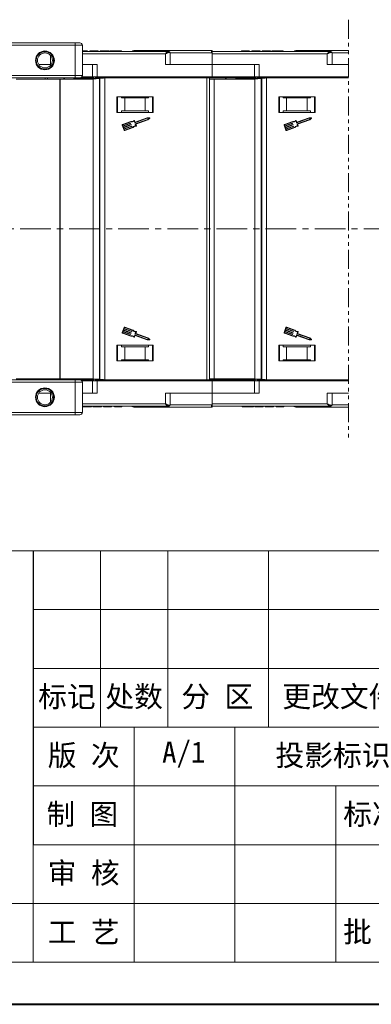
# Model space of a CAD drawing. Header units: millimetres. Extents: x 3152 to 4623, y 378 to 1412.
# Tile 15 of 45: x 3964 to 4110, y 378 to 786. Entities that reach past the tile are written whole.
import ezdxf

# ---------------------------------------------------------------- set-up
doc = ezdxf.new("R2010")
doc.units = ezdxf.units.MM
doc.linetypes.add('CENTERX2', pattern=[20.32, 12.7, -2.54, 2.54, -2.54])
doc.linetypes.add('PHANTOM2', pattern=[31.75, 15.875, -3.175, 3.175, -3.175, 3.175, -3.175])
doc.layers.add('标注线', color=7, linetype='Continuous', lineweight=15)
doc.styles.add('样式 6', font='仿宋_GB2312.ttf')

msp = doc.modelspace()

# ---------------------------------------------------------------- linework, layer by layer
at = {"color": 3, "linetype": 'PHANTOM2', "lineweight": 9, "ltscale": 0.5}
msp.add_line((4100.295, 786.243), (4100.294, 612.361), dxfattribs=at)
at = {"color": 7, "linetype": 'Continuous', "lineweight": 15}
for p, q in [((3987.14, 776.631), (3934.6, 776.631)), ((3934.6, 775.631), (3987.14, 775.631)), ((3987.14, 775.631), (3987.14, 776.631)), ((3987.14, 775.631), (3987.14, 763.131)), ((3990.14, 775.631), (3987.14, 775.631)), ((3990.14, 763.131), (3990.14, 775.631)), ((3976.919, 767.631), (3976.919, 771.482)), ((4025.626, 773.131), (3990.14, 773.131)), ((3990.14, 772.131), (4024.508, 772.131)), ((3990.592, 773.131), (3990.592, 773.331)), ((3992.144, 773.131), (3992.144, 773.331)), ((3992.253, 773.131), (3992.253, 773.331)), ((3993.278, 773.131), (3993.278, 773.331)), ((3994.24, 773.331), (3993.278, 773.331)), ((3994.24, 773.331), (3994.24, 773.131)), ((3996.355, 773.331), (3994.24, 773.331)), ((3996.355, 773.131), (3996.355, 773.331)), ((3996.676, 773.331), (3996.355, 773.331)), ((3996.676, 773.131), (3996.676, 773.331)), ((4001.035, 773.331), (3997.509, 773.331)), ((3997.509, 773.131), (3997.509, 773.331)), ((4001.035, 773.331), (4001.035, 773.131)), ((4001.548, 773.131), (4001.548, 773.331)), ((4003.926, 773.331), (4003.926, 773.131)), ((4006.291, 773.131), (4006.291, 773.331)), ((4024.508, 772.131), (4024.508, 767.631)), ((4026.508, 772.631), (4025.998, 772.631)), ((4026.508, 767.631), (4026.508, 772.631)), ((4043.685, 772.481), (4026.508, 772.481)), ((4043.569, 773.481), (4043.569, 773.481)), ((4043.919, 772.131), (4043.685, 772.481)), ((4092.626, 773.131), (4043.919, 773.131)), ((4043.919, 772.131), (4091.508, 772.131)), ((4043.919, 767.631), (4043.919, 772.131)), ((4056.048, 773.131), (4056.048, 773.331)), ((4057.592, 773.131), (4057.592, 773.331)), ((4059.144, 773.131), (4059.144, 773.331)), ((4059.253, 773.131), (4059.253, 773.331)), ((4061.24, 773.331), (4060.278, 773.331)), ((4060.278, 773.131), (4060.278, 773.331)), ((4061.24, 773.331), (4061.24, 773.131)), ((4063.355, 773.331), (4061.24, 773.331)), ((4063.355, 773.131), (4063.355, 773.331)), ((4063.676, 773.331), (4063.355, 773.331)), ((4063.676, 773.131), (4063.676, 773.331)), ((4068.035, 773.331), (4064.509, 773.331)), ((4064.509, 773.131), (4064.509, 773.331)), ((4068.035, 773.331), (4068.035, 773.131)), ((4068.548, 773.131), (4068.548, 773.331)), ((4070.926, 773.331), (4070.926, 773.131)), ((4073.291, 773.131), (4073.291, 773.331)), ((4091.508, 772.131), (4091.508, 767.631)), ((4093.508, 772.631), (4092.998, 772.631)), ((4093.508, 767.631), (4093.508, 772.631)), ((4100.295, 772.481), (4093.508, 772.481)), ((3972.081, 767.631), (3976.919, 767.631)), ((3977.199, 767.631), (3976.919, 767.631)), ((3976.919, 767.631), (3976.919, 767.28)), ((3996.331, 767.631), (3990.14, 767.631)), ((3994.331, 767.631), (3994.331, 762.631)), ((3996.331, 762.631), (3996.331, 767.631)), ((4024.508, 767.631), (4043.919, 767.631)), ((4063.331, 767.631), (4043.919, 767.631)), ((4043.919, 767.631), (4043.919, 762.631)), ((4061.331, 767.631), (4061.331, 762.631)), ((4063.331, 762.631), (4063.331, 767.631)), ((4091.508, 767.631), (4100.295, 767.631)), ((3987.14, 763.131), (3896.14, 763.131)), ((3990.14, 763.131), (3987.14, 763.131)), ((3987.14, 762.131), (3987.14, 763.131)), ((3994.331, 762.631), (3990.006, 762.631)), ((3996.331, 762.631), (3994.331, 762.631)), ((4043.919, 762.631), (3996.331, 762.631)), ((3996.331, 762.631), (3996.331, 762.131)), ((4043.919, 762.631), (4043.919, 762.131)), ((4061.331, 762.631), (4043.919, 762.631)), ((4063.331, 762.631), (4061.331, 762.631)), ((4100.295, 762.631), (4063.331, 762.631)), ((4063.331, 762.631), (4063.331, 762.131)), ((3987.14, 762.131), (3896.14, 762.131)), ((3980.785, 761.681), (3962.749, 761.681)), ((3974.71, 762.131), (3974.71, 761.681)), ((3975.71, 761.681), (3975.71, 762.131)), ((3980.785, 699.631), (3980.785, 761.681)), ((3981.014, 761.681), (3980.785, 761.681)), ((3981.014, 699.631), (3981.014, 761.681)), ((3994.581, 761.681), (3981.014, 761.681)), ((3982.41, 761.681), (3982.41, 762.131)), ((3982.71, 761.681), (3982.71, 762.131)), ((3986.524, 761.733), (3984.658, 761.681)), ((3986.524, 761.733), (3987.271, 761.754)), ((3986.524, 761.681), (3986.524, 761.733)), ((3998.823, 762.079), (3987.271, 761.754)), ((3987.271, 761.754), (3987.271, 761.681)), ((3997.179, 761.925), (3994.581, 761.681)), ((3994.581, 699.631), (3994.581, 761.681)), ((3996.331, 762.131), (4043.919, 762.131)), ((3997.381, 761.944), (3997.179, 761.925)), ((3997.179, 761.925), (3997.179, 699.631)), ((3999.379, 762.131), (3997.381, 761.944)), ((3997.381, 761.944), (3997.381, 699.631)), ((3999.379, 699.631), (3999.379, 762.131)), ((4041.71, 762.131), (4041.71, 699.631)), ((4042.71, 699.631), (4042.71, 762.131)), ((4044.67, 761.681), (4042.71, 761.681)), ((4044.67, 699.631), (4044.67, 761.681)), ((4061.581, 761.681), (4044.67, 761.681)), ((4049.41, 761.681), (4049.41, 762.131)), ((4049.71, 761.681), (4049.71, 762.131)), ((4053.524, 761.733), (4051.658, 761.681)), ((4053.524, 761.733), (4054.271, 761.754)), ((4053.524, 761.681), (4053.524, 761.733)), ((4065.823, 762.079), (4054.271, 761.754)), ((4054.271, 761.754), (4054.271, 761.681)), ((4064.179, 761.925), (4061.581, 761.681)), ((4061.581, 699.631), (4061.581, 761.681)), ((4063.331, 762.131), (4100.295, 762.131)), ((4064.381, 761.944), (4064.179, 761.925)), ((4064.179, 761.925), (4064.179, 699.631)), ((4066.379, 762.131), (4064.381, 761.944)), ((4064.381, 761.944), (4064.381, 699.631)), ((4066.379, 699.631), (4066.379, 762.131)), ((4019.419, 754.331), (4004.419, 754.331)), ((4004.419, 754.331), (4004.419, 747.831)), ((4004.669, 747.831), (4004.669, 754.331)), ((4006.306, 753.931), (4006.306, 754.331)), ((4006.306, 753.931), (4007.669, 753.931)), ((4007.669, 753.931), (4007.669, 748.431)), ((4016.169, 753.931), (4007.669, 753.931)), ((4016.169, 748.431), (4016.169, 753.931)), ((4016.169, 753.931), (4017.533, 753.931)), ((4017.533, 754.331), (4017.533, 753.931)), ((4019.169, 754.331), (4019.169, 747.831)), ((4019.419, 747.831), (4019.419, 754.331)), ((4086.419, 754.331), (4071.419, 754.331)), ((4071.419, 754.331), (4071.419, 747.831)), ((4071.669, 747.831), (4071.669, 754.331)), ((4073.306, 753.931), (4073.306, 754.331)), ((4073.306, 753.931), (4074.669, 753.931)), ((4074.669, 753.931), (4074.669, 748.431)), ((4083.169, 753.931), (4074.669, 753.931)), ((4083.169, 748.431), (4083.169, 753.931)), ((4083.169, 753.931), (4084.533, 753.931)), ((4084.533, 754.331), (4084.533, 753.931)), ((4086.169, 754.331), (4086.169, 747.831)), ((4086.419, 747.831), (4086.419, 754.331)), ((4004.419, 747.831), (4019.419, 747.831)), ((4006.306, 748.431), (4006.306, 747.831)), ((4007.669, 748.431), (4006.306, 748.431)), ((4016.169, 748.431), (4007.669, 748.431)), ((4017.533, 748.431), (4016.169, 748.431)), ((4017.533, 747.831), (4017.533, 748.431)), ((4071.419, 747.831), (4086.419, 747.831)), ((4073.306, 748.431), (4073.306, 747.831)), ((4074.669, 748.431), (4073.306, 748.431)), ((4083.169, 748.431), (4074.669, 748.431)), ((4084.533, 748.431), (4083.169, 748.431)), ((4084.533, 747.831), (4084.533, 748.431)), ((4006.631, 742.552), (4007.382, 740.497)), ((4010.191, 744.145), (4006.794, 742.903)), ((4006.927, 742.272), (4006.802, 742.615)), ((4006.856, 742.732), (4010.2, 743.954)), ((4010.032, 743.407), (4006.927, 742.272)), ((4006.99, 742.101), (4010.095, 743.236)), ((4010.251, 742.807), (4007.146, 741.673)), ((4007.209, 741.501), (4010.314, 742.636)), ((4010.47, 742.208), (4007.365, 741.073)), ((4010.122, 743.294), (4010.091, 743.38)), ((4010.341, 742.694), (4010.31, 742.78)), ((4010.56, 742.095), (4010.529, 742.18)), ((4011.554, 744.276), (4011.796, 743.614)), ((4011.904, 743.848), (4011.678, 744.468)), ((4011.854, 743.587), (4017.015, 745.473)), ((4016.987, 745.657), (4011.963, 743.821)), ((4012.015, 743.015), (4012.257, 742.352)), ((4017.203, 744.959), (4012.042, 743.073)), ((4012.233, 742.949), (4017.3, 744.8)), ((4012.475, 742.286), (4012.233, 742.949)), ((4017.937, 745.608), (4016.987, 745.657)), ((4017.015, 745.473), (4017.714, 745.437)), ((4017.714, 745.437), (4017.203, 744.959)), ((4017.3, 744.8), (4017.995, 745.45)), ((4073.631, 742.552), (4074.382, 740.497)), ((4077.191, 744.145), (4073.794, 742.903)), ((4073.927, 742.272), (4073.802, 742.615)), ((4073.856, 742.732), (4077.2, 743.954)), ((4077.032, 743.407), (4073.927, 742.272)), ((4073.99, 742.101), (4077.095, 743.236)), ((4077.251, 742.807), (4074.146, 741.673)), ((4074.209, 741.501), (4077.314, 742.636)), ((4077.47, 742.208), (4074.365, 741.073)), ((4077.122, 743.294), (4077.091, 743.38)), ((4077.341, 742.694), (4077.31, 742.78)), ((4077.56, 742.095), (4077.529, 742.18)), ((4078.554, 744.276), (4078.796, 743.614)), ((4078.904, 743.848), (4078.678, 744.468)), ((4078.854, 743.587), (4084.015, 745.473)), ((4083.987, 745.657), (4078.963, 743.821)), ((4079.015, 743.015), (4079.257, 742.352)), ((4084.203, 744.959), (4079.042, 743.073)), ((4079.233, 742.949), (4084.3, 744.8)), ((4079.475, 742.286), (4079.233, 742.949)), ((4084.937, 745.608), (4083.987, 745.657)), ((4084.015, 745.473), (4084.714, 745.437)), ((4084.714, 745.437), (4084.203, 744.959)), ((4084.3, 744.8), (4084.995, 745.45)), ((4007.146, 741.673), (4006.99, 742.101)), ((4007.365, 741.073), (4007.209, 741.501)), ((4007.428, 740.902), (4010.533, 742.036)), ((4007.553, 740.559), (4007.428, 740.902)), ((4011.014, 741.727), (4007.67, 740.505)), ((4007.733, 740.334), (4011.13, 741.575)), ((4074.146, 741.673), (4073.99, 742.101)), ((4074.365, 741.073), (4074.209, 741.501)), ((4074.428, 740.902), (4077.533, 742.036)), ((4074.553, 740.559), (4074.428, 740.902)), ((4078.014, 741.727), (4074.67, 740.505)), ((4074.733, 740.334), (4078.13, 741.575)), ((3980.785, 637.581), (3980.785, 699.631)), ((3981.014, 637.581), (3981.014, 699.631)), ((3994.581, 637.581), (3994.581, 699.631)), ((3997.179, 699.631), (3997.179, 637.337)), ((3997.381, 699.631), (3997.381, 637.318)), ((3999.379, 637.131), (3999.379, 699.631)), ((4041.71, 699.631), (4041.71, 637.131)), ((4042.71, 637.131), (4042.71, 699.631)), ((4044.67, 637.581), (4044.67, 699.631)), ((4061.581, 637.581), (4061.581, 699.631)), ((4064.179, 699.631), (4064.179, 637.337)), ((4064.381, 699.631), (4064.381, 637.318)), ((4066.379, 637.131), (4066.379, 699.631)), ((4007.382, 658.765), (4006.631, 656.71)), ((4006.927, 656.99), (4006.802, 656.647)), ((4006.856, 656.53), (4010.2, 655.308)), ((4010.032, 655.855), (4006.927, 656.99)), ((4007.146, 657.589), (4006.99, 657.161)), ((4006.99, 657.161), (4010.095, 656.027)), ((4010.251, 656.455), (4007.146, 657.589)), ((4007.365, 658.189), (4007.209, 657.761)), ((4007.209, 657.761), (4010.314, 656.626)), ((4010.47, 657.054), (4007.365, 658.189)), ((4007.553, 658.703), (4007.428, 658.36)), ((4007.428, 658.36), (4010.533, 657.226)), ((4011.014, 657.536), (4007.67, 658.757)), ((4011.13, 657.687), (4007.733, 658.929)), ((4010.341, 656.568), (4010.31, 656.482)), ((4010.56, 657.167), (4010.529, 657.082)), ((4012.015, 656.248), (4012.257, 656.91)), ((4012.233, 656.313), (4012.475, 656.976)), ((4074.382, 658.765), (4073.631, 656.71)), ((4073.927, 656.99), (4073.802, 656.647)), ((4073.856, 656.53), (4077.2, 655.308)), ((4077.032, 655.855), (4073.927, 656.99)), ((4074.146, 657.589), (4073.99, 657.161)), ((4073.99, 657.161), (4077.095, 656.027)), ((4077.251, 656.455), (4074.146, 657.589)), ((4074.365, 658.189), (4074.209, 657.761)), ((4074.209, 657.761), (4077.314, 656.626)), ((4077.47, 657.054), (4074.365, 658.189)), ((4074.553, 658.703), (4074.428, 658.36)), ((4074.428, 658.36), (4077.533, 657.226)), ((4078.014, 657.536), (4074.67, 658.757)), ((4078.13, 657.687), (4074.733, 658.929)), ((4077.341, 656.568), (4077.31, 656.482)), ((4077.56, 657.167), (4077.529, 657.082)), ((4079.015, 656.248), (4079.257, 656.91)), ((4079.233, 656.313), (4079.475, 656.976)), ((4006.794, 656.359), (4010.191, 655.118)), ((4010.122, 655.968), (4010.091, 655.882)), ((4011.554, 654.986), (4011.796, 655.648)), ((4011.678, 654.794), (4011.904, 655.414)), ((4011.854, 655.675), (4017.015, 653.79)), ((4011.963, 655.441), (4016.987, 653.605)), ((4017.203, 654.303), (4012.042, 656.189)), ((4017.3, 654.462), (4012.233, 656.313)), ((4016.987, 653.605), (4017.937, 653.654)), ((4017.015, 653.79), (4017.714, 653.826)), ((4017.714, 653.826), (4017.203, 654.303)), ((4017.995, 653.812), (4017.3, 654.462)), ((4073.794, 656.359), (4077.191, 655.118)), ((4077.122, 655.968), (4077.091, 655.882)), ((4078.554, 654.986), (4078.796, 655.648)), ((4078.678, 654.794), (4078.904, 655.414)), ((4078.854, 655.675), (4084.015, 653.79)), ((4078.963, 655.441), (4083.987, 653.605)), ((4084.203, 654.303), (4079.042, 656.189)), ((4084.3, 654.462), (4079.233, 656.313)), ((4083.987, 653.605), (4084.937, 653.654)), ((4084.015, 653.79), (4084.714, 653.826)), ((4084.714, 653.826), (4084.203, 654.303)), ((4084.995, 653.812), (4084.3, 654.462)), ((4019.419, 651.431), (4004.419, 651.431)), ((4004.419, 651.431), (4004.419, 644.931)), ((4004.669, 644.931), (4004.669, 651.431)), ((4006.306, 651.431), (4006.306, 650.831)), ((4006.306, 650.831), (4007.669, 650.831)), ((4007.669, 650.831), (4007.669, 645.331)), ((4007.669, 650.831), (4016.169, 650.831)), ((4016.169, 645.331), (4016.169, 650.831)), ((4016.169, 650.831), (4017.533, 650.831)), ((4017.533, 650.831), (4017.533, 651.431)), ((4019.169, 651.431), (4019.169, 644.931)), ((4019.419, 644.931), (4019.419, 651.431)), ((4086.419, 651.431), (4071.419, 651.431)), ((4071.419, 651.431), (4071.419, 644.931)), ((4071.669, 644.931), (4071.669, 651.431)), ((4073.306, 651.431), (4073.306, 650.831)), ((4073.306, 650.831), (4074.669, 650.831)), ((4074.669, 650.831), (4074.669, 645.331)), ((4074.669, 650.831), (4083.169, 650.831)), ((4083.169, 645.331), (4083.169, 650.831)), ((4083.169, 650.831), (4084.533, 650.831)), ((4084.533, 650.831), (4084.533, 651.431)), ((4086.169, 651.431), (4086.169, 644.931)), ((4086.419, 644.931), (4086.419, 651.431)), ((4004.419, 644.931), (4019.419, 644.931)), ((4007.669, 645.331), (4006.306, 645.331)), ((4006.306, 644.931), (4006.306, 645.331)), ((4007.669, 645.331), (4016.169, 645.331)), ((4017.533, 645.331), (4016.169, 645.331)), ((4017.533, 645.331), (4017.533, 644.931)), ((4071.419, 644.931), (4086.419, 644.931)), ((4074.669, 645.331), (4073.306, 645.331)), ((4073.306, 644.931), (4073.306, 645.331)), ((4074.669, 645.331), (4083.169, 645.331)), ((4084.533, 645.331), (4083.169, 645.331)), ((4084.533, 645.331), (4084.533, 644.931)), ((3896.14, 637.131), (3987.14, 637.131)), ((3896.14, 636.131), (3987.14, 636.131)), ((3962.749, 637.581), (3980.785, 637.581)), ((3974.71, 637.581), (3974.71, 637.131)), ((3975.71, 637.131), (3975.71, 637.581)), ((3980.785, 637.581), (3981.014, 637.581)), ((3981.014, 637.581), (3994.581, 637.581)), ((3982.41, 637.131), (3982.41, 637.581)), ((3982.71, 637.131), (3982.71, 637.581)), ((3984.658, 637.581), (3986.524, 637.529)), ((3986.524, 637.529), (3986.524, 637.581)), ((3987.271, 637.508), (3986.524, 637.529)), ((3987.14, 636.131), (3987.14, 637.131)), ((3987.14, 636.131), (3987.14, 623.631)), ((3987.14, 636.131), (3990.14, 636.131)), ((3987.271, 637.581), (3987.271, 637.508)), ((3987.271, 637.508), (3998.823, 637.183)), ((3990.006, 636.631), (3994.331, 636.631)), ((3990.14, 623.631), (3990.14, 636.131)), ((3994.331, 636.631), (3994.331, 631.631)), ((3994.331, 636.631), (3996.331, 636.631)), ((3994.581, 637.581), (3997.179, 637.337)), ((3996.331, 636.631), (3996.331, 637.131)), ((4043.919, 637.131), (3996.331, 637.131)), ((3996.331, 631.631), (3996.331, 636.631)), ((3996.331, 636.631), (4043.919, 636.631)), ((3997.179, 637.337), (3997.381, 637.318)), ((3997.381, 637.318), (3999.379, 637.131)), ((4042.71, 637.581), (4044.67, 637.581)), ((4043.919, 636.631), (4043.919, 637.131)), ((4043.919, 636.631), (4043.919, 631.631)), ((4043.919, 636.631), (4061.331, 636.631)), ((4044.67, 637.581), (4061.581, 637.581)), ((4049.41, 637.131), (4049.41, 637.581)), ((4049.71, 637.131), (4049.71, 637.581)), ((4051.658, 637.581), (4053.524, 637.529)), ((4053.524, 637.529), (4053.524, 637.581)), ((4054.271, 637.508), (4053.524, 637.529)), ((4054.271, 637.581), (4054.271, 637.508)), ((4054.271, 637.508), (4065.823, 637.183)), ((4061.331, 636.631), (4061.331, 631.631)), ((4061.331, 636.631), (4063.331, 636.631)), ((4061.581, 637.581), (4064.179, 637.337)), ((4063.331, 636.631), (4063.331, 637.131)), ((4100.294, 637.131), (4063.331, 637.131)), ((4063.331, 631.631), (4063.331, 636.631)), ((4063.331, 636.631), (4100.294, 636.631)), ((4064.179, 637.337), (4064.381, 637.318)), ((4064.381, 637.318), (4066.379, 637.131)), ((3976.919, 631.631), (3972.081, 631.631)), ((3976.919, 631.982), (3976.919, 631.631)), ((3976.919, 631.631), (3977.199, 631.631)), ((3976.919, 627.78), (3976.919, 631.631)), ((3990.14, 631.631), (3996.331, 631.631)), ((4043.919, 631.631), (4024.508, 631.631)), ((4024.508, 631.631), (4024.508, 627.131)), ((4026.508, 626.631), (4026.508, 631.631)), ((4043.919, 627.131), (4043.919, 631.631)), ((4043.919, 631.631), (4063.331, 631.631)), ((4100.294, 631.631), (4091.508, 631.631)), ((4091.508, 631.631), (4091.508, 627.131)), ((4093.508, 626.631), (4093.508, 631.631)), ((4024.508, 627.131), (3990.14, 627.131)), ((3990.14, 626.131), (4025.626, 626.131)), ((3991.605, 626.131), (3991.605, 625.931)), ((3993.984, 625.931), (3993.984, 626.131)), ((3994.496, 625.931), (3994.496, 626.131)), ((3998.022, 625.931), (3994.496, 625.931)), ((3998.022, 626.131), (3998.022, 625.931)), ((3998.855, 625.931), (3998.855, 626.131)), ((3999.176, 625.931), (3998.855, 625.931)), ((3999.176, 625.931), (3999.176, 626.131)), ((4001.291, 625.931), (3999.176, 625.931)), ((4001.291, 625.931), (4001.291, 626.131)), ((4002.253, 625.931), (4001.291, 625.931)), ((4002.253, 626.131), (4002.253, 625.931)), ((4003.278, 626.131), (4003.278, 625.931)), ((4003.388, 626.131), (4003.388, 625.931)), ((4004.939, 626.131), (4004.939, 625.931)), ((4006.484, 625.931), (4006.484, 626.131)), ((4025.998, 626.631), (4026.508, 626.631)), ((4026.508, 626.781), (4043.685, 626.781)), ((4043.569, 625.781), (4043.569, 625.781)), ((4043.685, 626.781), (4043.919, 627.131)), ((4091.508, 627.131), (4043.919, 627.131)), ((4043.919, 626.133), (4043.919, 626.131)), ((4043.919, 626.131), (4092.626, 626.131)), ((4056.24, 626.131), (4056.24, 625.931)), ((4058.605, 626.131), (4058.605, 625.931)), ((4060.984, 625.931), (4060.984, 626.131)), ((4061.496, 625.931), (4061.496, 626.131)), ((4065.022, 625.931), (4061.496, 625.931)), ((4065.022, 626.131), (4065.022, 625.931)), ((4065.855, 625.931), (4065.855, 626.131)), ((4066.176, 625.931), (4065.855, 625.931)), ((4066.176, 625.931), (4066.176, 626.131)), ((4068.291, 625.931), (4066.176, 625.931)), ((4068.291, 625.931), (4068.291, 626.131)), ((4069.253, 625.931), (4068.291, 625.931)), ((4069.253, 626.131), (4069.253, 625.931)), ((4070.278, 626.131), (4070.278, 625.931)), ((4070.388, 626.131), (4070.388, 625.931)), ((4071.939, 626.131), (4071.939, 625.931)), ((4073.484, 625.931), (4073.484, 626.131)), ((4092.998, 626.631), (4093.508, 626.631)), ((4093.508, 626.781), (4100.294, 626.781)), ((3987.14, 623.631), (3934.6, 623.631)), ((3934.6, 622.631), (3987.14, 622.631)), ((3987.14, 623.631), (3990.14, 623.631)), ((3987.14, 622.631), (3987.14, 623.631))]:
    msp.add_line(p, q, dxfattribs=at)
at = {"color": 1, "linetype": 'CENTERX2', "lineweight": 13}
msp.add_line((4464.753, 699.631), (3628.701, 699.631), dxfattribs=at)
at = {"color": 7, "lineweight": 13}
for p, q in [((3816.735, 566.307), (4595.896, 566.307)), ((3969.827, 395.878), (3969.827, 566.307)), ((3239.413, 395.878), (3969.827, 395.878)), ((3969.827, 395.878), (4595.896, 395.878))]:
    msp.add_line(p, q, dxfattribs=at)
at = {"color": 7}
msp.add_line((3969.827, 566.307), (3969.827, 444.572), dxfattribs=at)
at = {"color": 7, "lineweight": 15}
for p, q in [((3997.652, 566.307), (3997.652, 493.266)), ((4025.478, 566.307), (4025.478, 493.266)), ((4067.216, 566.307), (4067.216, 493.266)), ((3969.827, 541.96), (4220.255, 541.96)), ((3969.827, 517.613), (4220.255, 517.613)), ((3969.827, 493.266), (4220.255, 493.266)), ((4011.565, 493.266), (4011.565, 395.878)), ((4053.303, 493.266), (4053.303, 395.878)), ((3969.827, 468.919), (4383.728, 468.919)), ((4095.041, 468.919), (4095.041, 395.878)), ((3969.827, 444.572), (4220.255, 444.572)), ((3239.413, 420.225), (3969.827, 420.225)), ((3969.827, 420.225), (4220.255, 420.225))]:
    msp.add_line(p, q, dxfattribs=at)
at = {"color": 7, "lineweight": 40}
msp.add_line((3152.459, 378.487), (4613.287, 378.487), dxfattribs=at)
at = {"color": 7, "linetype": 'Continuous', "lineweight": 15}
for centre, radius in [((3974.64, 769.381), 3.9), ((3974.64, 769.381), 3.1), ((3974.64, 629.881), 3.9), ((3974.64, 629.881), 3.1)]:
    msp.add_circle(centre, radius, dxfattribs=at)
for centre, radius, start, end in [((3989.14, 775.631), 1, 0, 90), ((4011.419, 772.481), 1, 90, 139.04573), ((4025.551, 772.687), 0.451, 352.91869, 80.47981), ((4026.008, 772.631), 0.5, 360, 90), ((4043.569, 773.131), 0.35, 0.00041, 90.00191), ((4079.464, 705.554), 75.89, 117.92809, 118.12821), ((4078.419, 772.481), 1, 90, 139.04573), ((4092.551, 772.687), 0.451, 352.91869, 80.47981), ((4093.008, 772.631), 0.5, 360, 90), ((3989.14, 763.131), 1, 270, 0), ((3992.848, 762.631), 0.5, 180, 270), ((3994.831, 762.631), 0.5, 180, 270), ((4059.848, 762.631), 0.5, 180, 270), ((4061.831, 762.631), 0.5, 180, 270), ((4006.888, 742.646), 0.274, 110.07046, 200.07046), ((4006.888, 742.646), 0.0912, 110.07046, 200.07046), ((4010.048, 743.364), 0.0456, 20.07046, 110.07046), ((4010.079, 743.278), 0.0456, 290.07046, 20.07046), ((4010.559, 745.449), 1.355, 254.2528, 315.58546), ((4010.559, 745.449), 1.538, 256.51116, 310.30711), ((4010.267, 742.764), 0.0456, 20.07046, 110.07046), ((4010.298, 742.679), 0.0456, 290.07046, 20.07046), ((4010.486, 742.165), 0.0456, 20.07046, 110.07046), ((4012.252, 740.815), 1.538, 89.8338, 143.62975), ((4012.252, 740.815), 1.355, 84.55545, 145.88812), ((4011.592, 744.437), 0.0912, 20.07046, 135.58546), ((4011.839, 743.63), 0.0456, 200.07046, 290.07046), ((4011.947, 743.864), 0.0456, 200.07046, 290.07046), ((4012.058, 743.03), 0.0456, 110.07046, 200.07046), ((4012.389, 742.255), 0.0912, 264.55545, 20.07046), ((4017.933, 745.517), 0.0912, 313.09192, 87.049), ((4073.888, 742.646), 0.274, 110.07046, 200.07046), ((4073.888, 742.646), 0.0912, 110.07046, 200.07046), ((4077.048, 743.364), 0.0456, 20.07046, 110.07046), ((4077.079, 743.278), 0.0456, 290.07046, 20.07046), ((4077.559, 745.449), 1.355, 254.2528, 315.58546), ((4077.559, 745.449), 1.538, 256.51116, 310.30711), ((4077.267, 742.764), 0.0456, 20.07046, 110.07046), ((4077.298, 742.679), 0.0456, 290.07046, 20.07046), ((4077.486, 742.165), 0.0456, 20.07046, 110.07046), ((4079.252, 740.815), 1.538, 89.8338, 143.62975), ((4079.252, 740.815), 1.355, 84.55545, 145.88812), ((4078.592, 744.437), 0.0912, 20.07046, 135.58546), ((4078.839, 743.63), 0.0456, 200.07046, 290.07046), ((4078.947, 743.864), 0.0456, 200.07046, 290.07046), ((4079.058, 743.03), 0.0456, 110.07046, 200.07046), ((4079.389, 742.255), 0.0912, 264.55545, 20.07046), ((4084.933, 745.517), 0.0912, 313.09192, 87.049), ((4007.639, 740.591), 0.274, 200.07046, 290.07046), ((4007.639, 740.591), 0.0912, 200.07046, 290.07046), ((4010.517, 742.079), 0.0456, 290.07046, 20.07046), ((4074.639, 740.591), 0.274, 200.07046, 290.07046), ((4074.639, 740.591), 0.0912, 200.07046, 290.07046), ((4077.517, 742.079), 0.0456, 290.07046, 20.07046), ((4006.888, 656.616), 0.274, 159.92954, 249.92954), ((4006.888, 656.616), 0.0912, 159.92954, 249.92954), ((4007.639, 658.672), 0.274, 69.92954, 159.92954), ((4007.639, 658.672), 0.0912, 69.92954, 159.92954), ((4010.298, 656.583), 0.0456, 339.92954, 69.92954), ((4010.486, 657.097), 0.0456, 249.92954, 339.92954), ((4010.517, 657.183), 0.0456, 339.92954, 69.92954), ((4012.252, 658.448), 1.538, 216.37025, 270.1662), ((4012.252, 658.448), 1.355, 214.11188, 275.44455), ((4012.389, 657.007), 0.0912, 339.92954, 95.44455), ((4073.888, 656.616), 0.274, 159.92954, 249.92954), ((4073.888, 656.616), 0.0912, 159.92954, 249.92954), ((4074.639, 658.672), 0.274, 69.92954, 159.92954), ((4074.639, 658.672), 0.0912, 69.92954, 159.92954), ((4077.298, 656.583), 0.0456, 339.92954, 69.92954), ((4077.486, 657.097), 0.0456, 249.92954, 339.92954), ((4077.517, 657.183), 0.0456, 339.92954, 69.92954), ((4079.252, 658.448), 1.538, 216.37025, 270.1662), ((4079.252, 658.448), 1.355, 214.11188, 275.44455), ((4079.389, 657.007), 0.0912, 339.92954, 95.44455), ((4010.048, 655.898), 0.0456, 249.92954, 339.92954), ((4010.079, 655.984), 0.0456, 339.92954, 69.92954), ((4010.559, 653.813), 1.355, 44.41454, 105.7472), ((4010.559, 653.813), 1.538, 49.69289, 103.48884), ((4010.267, 656.498), 0.0456, 249.92954, 339.92954), ((4011.592, 654.825), 0.0912, 224.41454, 339.92954), ((4011.839, 655.632), 0.0456, 69.92954, 159.92954), ((4011.947, 655.398), 0.0456, 69.92954, 159.92954), ((4012.058, 656.232), 0.0456, 159.92954, 249.92954), ((4017.933, 653.745), 0.0912, 272.951, 46.90808), ((4077.048, 655.898), 0.0456, 249.92954, 339.92954), ((4077.079, 655.984), 0.0456, 339.92954, 69.92954), ((4077.559, 653.813), 1.355, 44.41454, 105.7472), ((4077.559, 653.813), 1.538, 49.69289, 103.48884), ((4077.267, 656.498), 0.0456, 249.92954, 339.92954), ((4078.592, 654.825), 0.0912, 224.41454, 339.92954), ((4078.839, 655.632), 0.0456, 69.92954, 159.92954), ((4078.947, 655.398), 0.0456, 69.92954, 159.92954), ((4079.058, 656.232), 0.0456, 159.92954, 249.92954), ((4084.933, 653.745), 0.0912, 272.951, 46.90808), ((3989.14, 636.131), 1, 0, 90), ((3994.831, 636.631), 0.5, 90, 180), ((4061.831, 636.631), 0.5, 90, 180), ((4011.419, 626.781), 1, 221.2946, 270), ((4025.551, 626.576), 0.451, 279.5202, 7.08135), ((4026.008, 626.631), 0.5, 270, 360), ((4043.569, 626.131), 0.35, 269.99809, 359.99959), ((4079.464, 693.708), 75.89, 241.87179, 242.07191), ((4078.419, 626.781), 1, 221.2946, 270), ((4092.551, 626.576), 0.451, 279.5202, 7.08135), ((4093.008, 626.631), 0.5, 270, 360), ((3989.14, 623.631), 1, 270, 0)]:
    msp.add_arc(centre, radius, start, end, dxfattribs=at)
for points, knots in [([(3989.14, 776.631), (3989.113, 776.631), (3989.071, 776.631), (3988.822, 776.631), (3988.564, 776.631), (3988.246, 776.631), (3987.779, 776.631), (3987.391, 776.631), (3987.14, 776.631)], [0, 0, 0, 0, 0.2394429, 0.3698071, 0.5000001, 0.6303641, 0.7605571, 1, 1, 1, 1]), ([(3971.04, 769.381), (3971.088, 769.834), (3971.163, 770.533), (3971.611, 771.372), (3972.076, 771.944), (3972.649, 772.412), (3973.488, 772.846), (3974.64, 773.068), (3975.791, 772.846), (3976.63, 772.412), (3977.203, 771.944), (3977.668, 771.372), (3978.117, 770.533), (3978.191, 769.834), (3978.24, 769.381)], [0, 0, 0, 0, 0.1197215, 0.184837, 0.25, 0.3151155, 0.3802785, 0.5, 0.6197215, 0.684837, 0.75, 0.8151155, 0.8802785, 1, 1, 1, 1]), ([(3990.592, 773.331), (3990.456, 773.331), (3990.3, 773.331), (3990.157, 773.331), (3990.14, 773.331)], [0, 0, 0, 0, 0.8761012, 1, 1, 1, 1]), ([(3992.144, 773.331), (3992.09, 773.331), (3991.982, 773.331), (3991.678, 773.331), (3991.213, 773.331), (3990.826, 773.331), (3990.592, 773.331)], [0, 0, 0, 0, 0.2064605, 0.4135145, 0.6452106, 1, 1, 1, 1]), ([(4003.926, 773.331), (4003.793, 773.331), (4003.389, 773.331), (4002.729, 773.331), (4002.107, 773.331), (4001.682, 773.331), (4001.557, 773.331), (4001.549, 773.331), (4001.548, 773.331)], [0, 0, 0, 0, 0.1021706, 0.3092201, 0.51365, 0.6922749, 0.9324126, 1, 1, 1, 1]), ([(4006.291, 773.331), (4006.288, 773.331), (4006.277, 773.331), (4006.135, 773.331), (4005.744, 773.331), (4005.17, 773.331), (4004.53, 773.331), (4004.109, 773.331), (4003.926, 773.331)], [0, 0, 0, 0, 0.1018882, 0.3073435, 0.4929627, 0.6786474, 0.8607914, 1, 1, 1, 1]), ([(4043.569, 773.481), (4042.257, 773.481), (4039.591, 773.481), (4035.602, 773.481), (4031.958, 773.481), (4028.723, 773.481), (4025.897, 773.481), (4023.236, 773.481), (4019.957, 773.481), (4017.169, 773.481), (4014.967, 773.481), (4013.496, 773.481), (4012.33, 773.481), (4011.559, 773.481), (4011.466, 773.481), (4011.419, 773.481)], [0, 0, 0, 0, 0.077724, 0.157824, 0.2401354, 0.3044544, 0.368763, 0.4344301, 0.5000865, 0.631237, 0.695556, 0.7598646, 0.8421852, 0.9222831, 1, 1, 1, 1]), ([(4024.508, 772.131), (4024.614, 772.254), (4024.826, 772.499), (4025.135, 772.828), (4025.414, 773.078), (4025.558, 773.114), (4025.626, 773.131)], [0, 0, 0, 0, 0.2515188, 0.5017844, 0.7656323, 1, 1, 1, 1]), ([(4025.998, 772.631), (4025.904, 772.621), (4025.694, 772.599), (4025.196, 772.428), (4024.777, 772.247), (4024.508, 772.131)], [0, 0, 0, 0, 0.2270634, 0.5015869, 1, 1, 1, 1]), ([(4043.685, 772.481), (4043.669, 772.537), (4043.631, 772.661), (4043.602, 772.847), (4043.583, 773.029), (4043.572, 773.212), (4043.569, 773.358), (4043.569, 773.46), (4043.569, 773.474), (4043.569, 773.481)], [0, 0, 0, 0, 0.1119973, 0.2448439, 0.3691679, 0.5008987, 0.6875333, 0.8281382, 1, 1, 1, 1]), ([(4043.919, 773.131), (4043.919, 773.12), (4043.919, 773.098), (4043.92, 772.925), (4043.919, 772.74), (4043.919, 772.624), (4043.919, 772.606)], [0, 0, 0, 0, 0.3133566, 0.6267132, 0.9400698, 1, 1, 1, 1]), ([(4057.592, 773.331), (4057.458, 773.331), (4057.154, 773.331), (4056.702, 773.331), (4056.344, 773.331), (4056.089, 773.331), (4056.064, 773.331), (4056.048, 773.331)], [0, 0, 0, 0, 0.15529194, 0.35314526, 0.54324301, 0.704067, 1, 1, 1, 1]), ([(4059.144, 773.331), (4059.09, 773.331), (4058.982, 773.331), (4058.678, 773.331), (4058.213, 773.331), (4057.826, 773.331), (4057.592, 773.331)], [0, 0, 0, 0, 0.2064605, 0.4135145, 0.6452106, 1, 1, 1, 1]), ([(4070.926, 773.331), (4070.793, 773.331), (4070.389, 773.331), (4069.729, 773.331), (4069.107, 773.331), (4068.682, 773.331), (4068.557, 773.331), (4068.549, 773.331), (4068.548, 773.331)], [0, 0, 0, 0, 0.1021706, 0.3092201, 0.51365, 0.6922749, 0.9324126, 1, 1, 1, 1]), ([(4073.291, 773.331), (4073.288, 773.331), (4073.277, 773.331), (4073.135, 773.331), (4072.744, 773.331), (4072.17, 773.331), (4071.53, 773.331), (4071.109, 773.331), (4070.926, 773.331)], [0, 0, 0, 0, 0.1018882, 0.3073435, 0.4929627, 0.6786474, 0.8607914, 1, 1, 1, 1]), ([(4100.295, 773.481), (4099.759, 773.481), (4098.21, 773.481), (4095.723, 773.481), (4092.897, 773.481), (4090.236, 773.481), (4086.957, 773.481), (4084.169, 773.481), (4081.967, 773.481), (4080.496, 773.481), (4079.33, 773.481), (4078.559, 773.481), (4078.466, 773.481), (4078.419, 773.481)], [0.20657934, 0.20657934, 0.20657934, 0.20657934, 0.24013537, 0.30445442, 0.36876305, 0.43443011, 0.50008652, 0.63123697, 0.69555602, 0.75986465, 0.84218523, 0.92228307, 1, 1, 1, 1]), ([(4091.508, 772.131), (4091.614, 772.254), (4091.826, 772.499), (4092.135, 772.828), (4092.414, 773.078), (4092.558, 773.114), (4092.626, 773.131)], [0, 0, 0, 0, 0.2515188, 0.50178442, 0.76563227, 1, 1, 1, 1]), ([(4092.998, 772.631), (4092.904, 772.621), (4092.694, 772.599), (4092.196, 772.428), (4091.777, 772.247), (4091.508, 772.131)], [0, 0, 0, 0, 0.2270634, 0.5015869, 1, 1, 1, 1]), ([(3978.24, 769.381), (3978.191, 768.928), (3978.117, 768.229), (3977.669, 767.39), (3977.203, 766.818), (3976.63, 766.35), (3975.792, 765.916), (3974.64, 765.694), (3973.488, 765.916), (3972.649, 766.35), (3972.076, 766.818), (3971.611, 767.39), (3971.163, 768.229), (3971.088, 768.928), (3971.04, 769.381)], [0, 0, 0, 0, 0.1197215, 0.184837, 0.25, 0.3151155, 0.3802785, 0.5, 0.6197215, 0.684837, 0.75, 0.8151155, 0.8802785, 1, 1, 1, 1]), ([(3989.14, 762.131), (3989.113, 762.131), (3989.071, 762.131), (3988.822, 762.131), (3988.564, 762.131), (3988.246, 762.131), (3987.78, 762.131), (3987.391, 762.131), (3987.14, 762.131)], [0, 0, 0, 0, 0.2394429, 0.3696359, 0.4999999, 0.6301929, 0.7605571, 1, 1, 1, 1]), ([(3989.49, 762.131), (3990.364, 762.131), (3992.256, 762.131), (3994.094, 762.131), (3995.005, 762.131), (3995.018, 762.131)], [0, 0, 0, 0, 0.4587058, 0.9918697, 1, 1, 1, 1]), ([(3995.368, 762.131), (3995.41, 762.131), (3995.559, 762.131), (3995.896, 762.131), (3996.188, 762.131), (3996.331, 762.131)], [0, 0, 0, 0, 0.1658977, 0.5921255, 1, 1, 1, 1]), ([(4043.919, 762.131), (4045.261, 762.131), (4047.986, 762.131), (4052.068, 762.131), (4055.81, 762.131), (4059.111, 762.131), (4061.094, 762.131), (4062.005, 762.131), (4062.018, 762.131)], [0, 0, 0, 0, 0.210038, 0.4265898, 0.6492407, 0.8232797, 0.9973463, 1, 1, 1, 1]), ([(4062.368, 762.131), (4062.41, 762.131), (4062.559, 762.131), (4062.896, 762.131), (4063.188, 762.131), (4063.331, 762.131)], [0, 0, 0, 0, 0.1658977, 0.5921255, 1, 1, 1, 1]), ([(3987.14, 637.131), (3987.391, 637.131), (3987.779, 637.131), (3988.246, 637.131), (3988.564, 637.131), (3988.822, 637.131), (3989.071, 637.131), (3989.113, 637.131), (3989.14, 637.131)], [0, 0, 0, 0, 0.23944295, 0.36963586, 0.49999992, 0.63019291, 0.76055705, 1, 1, 1, 1]), ([(3994.95, 637.131), (3994.013, 637.131), (3992.264, 637.131), (3990.37, 637.131), (3989.49, 637.131)], [0, 0, 0, 0, 0.53504132, 1, 1, 1, 1]), ([(3996.331, 637.131), (3996.188, 637.131), (3995.895, 637.131), (3995.533, 637.131), (3995.363, 637.131), (3995.3, 637.131)], [0, 0, 0, 0, 0.3748158, 0.7664972, 1, 1, 1, 1]), ([(4061.831, 637.131), (4060.931, 637.131), (4059.083, 637.131), (4055.802, 637.131), (4052.07, 637.131), (4047.985, 637.131), (4045.261, 637.131), (4043.919, 637.131)], [0, 0, 0, 0, 0.1671161, 0.3432074, 0.5684235, 0.7875063, 1, 1, 1, 1]), ([(4063.331, 637.131), (4063.188, 637.131), (4062.895, 637.131), (4062.533, 637.131), (4062.363, 637.131), (4062.3, 637.131)], [0, 0, 0, 0, 0.3748158, 0.7664972, 1, 1, 1, 1]), ([(3971.04, 629.881), (3971.088, 630.334), (3971.163, 631.033), (3971.611, 631.872), (3972.076, 632.444), (3972.649, 632.912), (3973.488, 633.346), (3974.64, 633.568), (3975.791, 633.346), (3976.63, 632.912), (3977.203, 632.444), (3977.668, 631.872), (3978.117, 631.033), (3978.191, 630.334), (3978.24, 629.881)], [0, 0, 0, 0, 0.1197215, 0.184837, 0.25, 0.3151155, 0.3802785, 0.5, 0.6197215, 0.684837, 0.75, 0.8151155, 0.8802785, 1, 1, 1, 1]), ([(3978.24, 629.881), (3978.191, 629.428), (3978.117, 628.729), (3977.669, 627.89), (3977.203, 627.318), (3976.63, 626.85), (3975.792, 626.416), (3974.64, 626.194), (3973.488, 626.416), (3972.649, 626.85), (3972.076, 627.318), (3971.611, 627.89), (3971.163, 628.729), (3971.088, 629.428), (3971.04, 629.881)], [0, 0, 0, 0, 0.1197215, 0.184837, 0.25, 0.3151155, 0.3802785, 0.5, 0.6197215, 0.684837, 0.75, 0.8151155, 0.8802785, 1, 1, 1, 1]), ([(3990.202, 625.931), (3990.261, 625.931), (3990.501, 625.931), (3991.005, 625.931), (3991.424, 625.931), (3991.605, 625.931)], [0, 0, 0, 0, 0.1585665, 0.6354947, 1, 1, 1, 1]), ([(3991.605, 625.931), (3991.738, 625.931), (3992.142, 625.931), (3992.802, 625.931), (3993.424, 625.931), (3993.849, 625.931), (3993.974, 625.931), (3993.982, 625.931), (3993.984, 625.931)], [0, 0, 0, 0, 0.1021706, 0.3092201, 0.51365, 0.6922749, 0.9324126, 1, 1, 1, 1]), ([(4003.388, 625.931), (4003.442, 625.931), (4003.55, 625.931), (4003.853, 625.931), (4004.319, 625.931), (4004.705, 625.931), (4004.939, 625.931)], [0, 0, 0, 0, 0.2064605, 0.4135145, 0.6452106, 1, 1, 1, 1]), ([(4004.939, 625.931), (4005.073, 625.931), (4005.377, 625.931), (4005.829, 625.931), (4006.188, 625.931), (4006.442, 625.931), (4006.467, 625.931), (4006.484, 625.931)], [0, 0, 0, 0, 0.1552919, 0.3531453, 0.543243, 0.704067, 1, 1, 1, 1]), ([(4011.419, 625.781), (4011.466, 625.781), (4011.559, 625.781), (4012.33, 625.781), (4013.496, 625.781), (4014.967, 625.781), (4016.615, 625.781), (4018.555, 625.781), (4021.511, 625.781), (4024.946, 625.781), (4028.723, 625.781), (4031.958, 625.781), (4035.602, 625.781), (4039.591, 625.781), (4042.257, 625.781), (4043.569, 625.781)], [0, 0, 0, 0, 0.0777263, 0.157824, 0.2401354, 0.3044544, 0.368763, 0.4344301, 0.5000865, 0.631237, 0.695556, 0.7598647, 0.8421852, 0.9222807, 1, 1, 1, 1]), ([(4025.626, 626.131), (4025.558, 626.148), (4025.414, 626.184), (4025.135, 626.434), (4024.826, 626.764), (4024.614, 627.008), (4024.508, 627.131)], [0, 0, 0, 0, 0.2343588, 0.4982155, 0.7484812, 1, 1, 1, 1]), ([(4024.508, 627.131), (4024.777, 627.015), (4025.196, 626.834), (4025.694, 626.663), (4025.904, 626.641), (4025.998, 626.631)], [0, 0, 0, 0, 0.4984129, 0.772928, 1, 1, 1, 1]), ([(4043.569, 625.781), (4043.569, 625.788), (4043.569, 625.802), (4043.569, 625.904), (4043.572, 626.05), (4043.583, 626.234), (4043.602, 626.416), (4043.632, 626.603), (4043.669, 626.725), (4043.685, 626.781)], [0, 0, 0, 0, 0.1718456, 0.312445, 0.4991009, 0.6298393, 0.7575038, 0.8890244, 1, 1, 1, 1]), ([(4043.919, 626.657), (4043.919, 626.564), (4043.919, 626.379), (4043.919, 626.217), (4043.919, 626.187), (4043.919, 626.178)], [0, 0, 0, 0, 0.412717, 0.8254516, 1, 1, 1, 1]), ([(4056.24, 625.931), (4056.243, 625.931), (4056.254, 625.931), (4056.396, 625.931), (4056.787, 625.931), (4057.361, 625.931), (4058.001, 625.931), (4058.422, 625.931), (4058.605, 625.931)], [0, 0, 0, 0, 0.1018882, 0.3073435, 0.4929627, 0.6786474, 0.8607914, 1, 1, 1, 1]), ([(4058.605, 625.931), (4058.738, 625.931), (4059.142, 625.931), (4059.802, 625.931), (4060.424, 625.931), (4060.849, 625.931), (4060.974, 625.931), (4060.982, 625.931), (4060.984, 625.931)], [0, 0, 0, 0, 0.1021706, 0.3092201, 0.51365, 0.6922749, 0.9324126, 1, 1, 1, 1]), ([(4070.388, 625.931), (4070.442, 625.931), (4070.55, 625.931), (4070.853, 625.931), (4071.319, 625.931), (4071.705, 625.931), (4071.939, 625.931)], [0, 0, 0, 0, 0.2064605, 0.4135145, 0.6452106, 1, 1, 1, 1]), ([(4071.939, 625.931), (4072.073, 625.931), (4072.377, 625.931), (4072.829, 625.931), (4073.188, 625.931), (4073.442, 625.931), (4073.467, 625.931), (4073.484, 625.931)], [0, 0, 0, 0, 0.1552919, 0.3531453, 0.543243, 0.704067, 1, 1, 1, 1]), ([(4078.419, 625.781), (4078.466, 625.781), (4078.559, 625.781), (4079.33, 625.781), (4080.496, 625.781), (4081.967, 625.781), (4083.615, 625.781), (4085.555, 625.781), (4088.511, 625.781), (4091.946, 625.781), (4095.723, 625.781), (4098.21, 625.781), (4099.759, 625.781), (4100.294, 625.781)], [0, 0, 0, 0, 0.0777263, 0.15782402, 0.24013536, 0.30445442, 0.36876304, 0.4344301, 0.50008652, 0.63123698, 0.69555603, 0.75986465, 0.79340003, 0.79340003, 0.79340003, 0.79340003]), ([(4092.626, 626.131), (4092.558, 626.148), (4092.414, 626.184), (4092.135, 626.434), (4091.826, 626.764), (4091.614, 627.008), (4091.508, 627.131)], [0, 0, 0, 0, 0.2343588, 0.4982155, 0.7484812, 1, 1, 1, 1]), ([(4091.508, 627.131), (4091.777, 627.015), (4092.196, 626.834), (4092.694, 626.663), (4092.904, 626.641), (4092.998, 626.631)], [0, 0, 0, 0, 0.4984129, 0.772928, 1, 1, 1, 1]), ([(3987.14, 622.631), (3987.391, 622.631), (3987.78, 622.631), (3988.246, 622.631), (3988.564, 622.631), (3988.822, 622.631), (3989.071, 622.631), (3989.113, 622.631), (3989.14, 622.631)], [0, 0, 0, 0, 0.2394429, 0.3698071, 0.5000001, 0.6303641, 0.7605571, 1, 1, 1, 1])]:
    msp.add_open_spline(points, degree=3, knots=knots, dxfattribs=at)
for points in [[(4025.626, 773.131), (4025.736, 773.131), (4025.955, 773.131), (4025.99, 773.131), (4026.008, 773.131)], [(4043.919, 772.606), (4043.919, 772.53), (4043.919, 772.379), (4043.919, 772.214), (4043.919, 772.131)], [(4092.626, 773.131), (4092.736, 773.131), (4092.955, 773.131), (4092.99, 773.131), (4093.008, 773.131)], [(4026.008, 626.131), (4025.99, 626.131), (4025.955, 626.131), (4025.736, 626.131), (4025.626, 626.131)], [(4043.919, 627.131), (4043.919, 627.048), (4043.919, 626.883), (4043.919, 626.732), (4043.919, 626.657)], [(4093.008, 626.131), (4092.99, 626.131), (4092.955, 626.131), (4092.736, 626.131), (4092.626, 626.131)]]:
    msp.add_open_spline(points, degree=3, dxfattribs=at)

# ---------------------------------------------------------------- texts
at = {"layer": '标注线', "color": 7, "lineweight": 18, "attachment_point": 5, "style": '样式 6'}
for s, insert, char_height, width in [('标记', (3983.74, 505.44), 8.7322, 27.82529), ('处数', (4011.565, 505.44), 8.7322, 27.82529), ('分 区', (4045.973, 505.44), 8.7322, 40.69877), ('更改文件号', (4102.648, 505.44), 8.7322, 72.00922), ('版 次', (3990.696, 481.092), 8.7322, 41.73793), ('A/1', (4032.072, 481.885), 8.7322, 27.82529), ('投影标识', (4093.865, 481.092), 8.7322, 51.03377), ('{\\H0.9943x;制 图}', (3990.125, 456.745), 8.73217, 40.59621), ('标准化', (4115.951, 456.745), 8.7322, 56.44173), ('审 核', (3990.696, 432.398), 8.7322, 41.73793), ('工 艺', (3990.696, 408.051), 8.7322, 41.73793), ('批  准', (4115.91, 408.051), 8.7322, 41.73793)]:
    msp.add_mtext(s, dxfattribs=dict(at, insert=insert, char_height=char_height, width=width))

doc.saveas('drawing.dxf')
